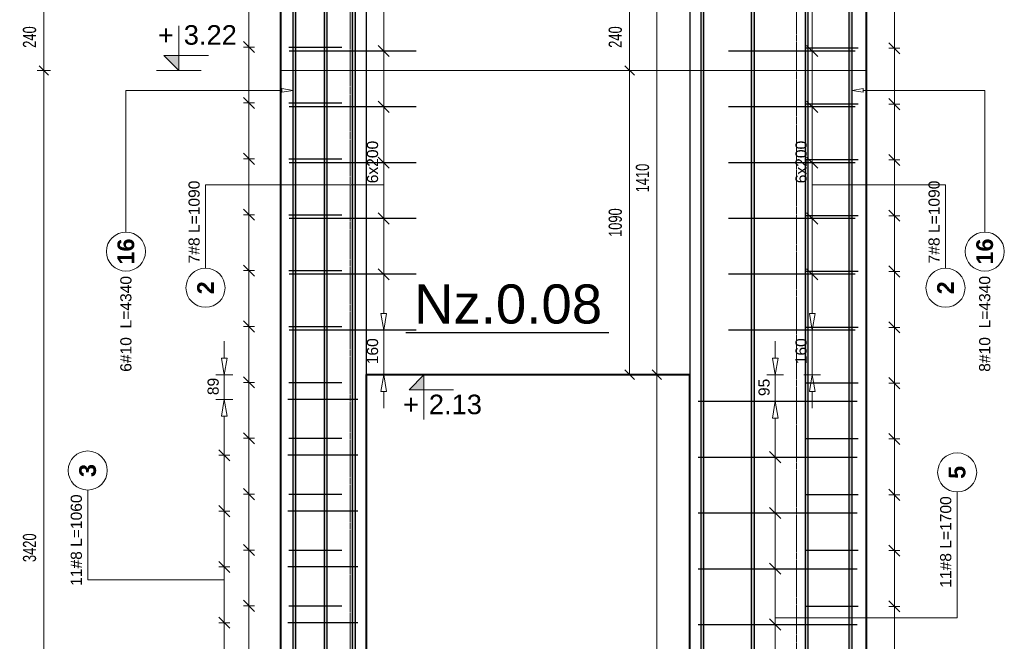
# Model space of a CAD drawing. Extents: x -1474 to 455485, y -109057 to 75879.
# Tile 10 of 22: x 413895 to 417424, y -89638 to -87410. Entities that reach past the tile are written whole.
import ezdxf
from ezdxf.enums import TextEntityAlignment as Align

# ---------------------------------------------------------------- set-up
doc = ezdxf.new("R2010")
doc.units = 0
doc.header["$LTSCALE"] = 10
doc.header["$MEASUREMENT"] = 0
doc.linetypes.add('HIDDEN', pattern=[0.375, 0.25, -0.125])
for name, color, linetype, lineweight in [('P-Linia1', 3, 'Continuous', 40), ('P-Linia3', 6, 'Continuous', 60), ('P-Opis nadproża systemowe', 11, 'Continuous', 9), ('P-Wymiar', 254, 'Continuous', 9)]:
    doc.layers.add(name, color=color, linetype=linetype, lineweight=lineweight)
for name, color, linetype in [('RCAD_kształt pręta', 7, 'Continuous'), ('RCAD_opis kształtu pręta', 7, 'Continuous'), ('RCAD_opis rozkładu', 7, 'Continuous'), ('RCAD_rozkład pręta', 7, 'Continuous'), ('RCAD_symbole graficzne', 7, 'Continuous')]:
    doc.layers.add(name, color=color, linetype=linetype)
doc.styles.add('_Fdelita opis', font='arial.ttf')
doc.styles.add('ROMANS', font='arial.ttf', dxfattribs={"width": 0.7})
doc.styles.add('style1', font='arial.ttf')
doc.styles.add('style3', font='arialbd.ttf')
doc.dimstyles.new('A25', dxfattribs={"dimscale": 27, "dimtxt": 1.75, "dimasz": 0.05, "dimexe": 0, "dimexo": 0, "dimgap": 1, "dimtad": 1, "dimdec": 4, "dimrnd": 1, "dimdsep": 46, "dimtxsty": 'ROMANS', "dimblk": '[[[[[[[[', "dimcen": 2, "dimdle": 2, "dimse1": 1, "dimse2": 1, "dimclrd": 256, "dimclrt": 1, "dimadec": 0, "dimazin": 0, "dimtfac": 1, "dimtdec": 4, "dimtix": 1, "dimtmove": 2, "dimatfit": 3, "dimldrblk": '[[[[[[[[', "dimfxl": 0, "dimtvp": 0.6, "dimtolj": 1, "dimlwd": -1, "dimarcsym": 0})

# ---------------------------------------------------------------- blocks, each defined once
blk = doc.blocks.new('[[[[[[[[')
at = {"layer": 'P-Wymiar'}
for p, q in [((-12.7, -12.7), (12.7, 12.7)), ((0, 0), (-4.6, 0)), ((0, 18), (0, -18))]:
    blk.add_line(p, q, dxfattribs=at)
blk = doc.blocks.new('*D136')
at = {"layer": 'Defpoints', "color": 0, "transparency": 16777216}
for p in [(413983.1, -87352.9), (413981.4, -87592.6), (414012.5, -87592.6)]:
    blk.add_point(p, dxfattribs=at)
at = {"layer": 'P-Wymiar', "transparency": 16777216}
blk.add_line((413981.4, -87354.3), (413981.4, -87591.2), dxfattribs=at)
at = {"layer": 'P-Wymiar', "transparency": 16777216, "xscale": 1.35, "yscale": 1.35, "zscale": 1.35}
for p, rotation in [((413981.4, -87352.9), 90), ((413981.4, -87592.6), 270)]:
    blk.add_blockref('[[[[[[[[', p, dxfattribs=dict(at, rotation=rotation))
at = {"layer": 'P-Wymiar', "color": 1, "transparency": 16777216, "insert": (413930.3, -87472.7), "char_height": 47.25, "attachment_point": 5, "rotation": 90, "style": 'ROMANS', "bg_fill": 3, "box_fill_scale": 1.25, "bg_fill_color": 256, "bg_fill_true_color": 13158600, "bg_fill_transparency": 0}
blk.add_mtext('\\A1;240', dxfattribs=at)
blk = doc.blocks.new('*D137')
at = {"layer": 'Defpoints', "color": 0, "transparency": 16777216}
for p in [(414012.5, -87592.6), (413981.4, -91012.9), (414099.2, -91012.9)]:
    blk.add_point(p, dxfattribs=at)
at = {"layer": 'P-Wymiar', "transparency": 16777216}
blk.add_line((413981.4, -87593.9), (413981.4, -91011.6), dxfattribs=at)
at = {"layer": 'P-Wymiar', "transparency": 16777216, "xscale": 1.35, "yscale": 1.35, "zscale": 1.35}
for p, rotation in [((413981.4, -87592.6), 90), ((413981.4, -91012.9), 270)]:
    blk.add_blockref('[[[[[[[[', p, dxfattribs=dict(at, rotation=rotation))
at = {"layer": 'P-Wymiar', "color": 1, "transparency": 16777216, "insert": (413930.3, -89302.7), "char_height": 47.25, "attachment_point": 5, "rotation": 90, "style": 'ROMANS', "bg_fill": 3, "box_fill_scale": 1.25, "bg_fill_color": 256, "bg_fill_true_color": 13158600, "bg_fill_transparency": 0}
blk.add_mtext('\\A1;3420', dxfattribs=at)
blk = doc.blocks.new('*D138')
at = {"layer": 'Defpoints', "color": 0, "transparency": 16777216}
for p in [(416087.2, -88682.9), (416178.2, -88682.9), (416087.2, -90872.9)]:
    blk.add_point(p, dxfattribs=at)
at = {"layer": 'P-Wymiar', "transparency": 16777216}
blk.add_line((416178.2, -90871.6), (416178.2, -88684.3), dxfattribs=at)
at = {"layer": 'P-Wymiar', "transparency": 16777216, "xscale": 1.35, "yscale": 1.35, "zscale": 1.35}
for p, rotation in [((416178.2, -88682.9), 90), ((416178.2, -90872.9), 270)]:
    blk.add_blockref('[[[[[[[[', p, dxfattribs=dict(at, rotation=rotation))
at = {"layer": 'P-Wymiar', "color": 1, "transparency": 16777216, "insert": (416127.1, -89777.9), "char_height": 47.25, "attachment_point": 5, "rotation": 90, "style": 'ROMANS', "bg_fill": 3, "box_fill_scale": 1.25, "bg_fill_color": 256, "bg_fill_true_color": 13158600, "bg_fill_transparency": 0}
blk.add_mtext('\\A1;2190', dxfattribs=at)
blk = doc.blocks.new('*D139')
at = {"layer": 'Defpoints', "color": 0, "transparency": 16777216}
for p in [(416178.2, -87272.9), (416178.2, -87272.9), (416087.2, -88682.9)]:
    blk.add_point(p, dxfattribs=at)
at = {"layer": 'P-Wymiar', "transparency": 16777216}
blk.add_line((416178.2, -88681.6), (416178.2, -87274.3), dxfattribs=at)
at = {"layer": 'P-Wymiar', "transparency": 16777216, "xscale": 1.35, "yscale": 1.35, "zscale": 1.35}
for p, rotation in [((416178.2, -87272.9), 90), ((416178.2, -88682.9), 270)]:
    blk.add_blockref('[[[[[[[[', p, dxfattribs=dict(at, rotation=rotation))
at = {"layer": 'P-Wymiar', "color": 1, "transparency": 16777216, "insert": (416127.1, -87977.9), "char_height": 47.25, "attachment_point": 5, "rotation": 90, "style": 'ROMANS', "bg_fill": 3, "box_fill_scale": 1.25, "bg_fill_color": 256, "bg_fill_true_color": 13158600, "bg_fill_transparency": 0}
blk.add_mtext('\\A1;1410', dxfattribs=at)
blk = doc.blocks.new('*D150')
at = {"layer": 'Defpoints', "color": 0, "transparency": 16777216}
for p in [(416000.2, -87352.9), (413969.4, -87592.6), (416080.7, -87592.6)]:
    blk.add_point(p, dxfattribs=at)
at = {"layer": 'P-Wymiar', "transparency": 16777216}
blk.add_line((416080.7, -87354.3), (416080.7, -87591.2), dxfattribs=at)
at = {"layer": 'P-Wymiar', "transparency": 16777216, "xscale": 1.35, "yscale": 1.35, "zscale": 1.35}
for p, rotation in [((416080.7, -87352.9), 90), ((416080.7, -87592.6), 270)]:
    blk.add_blockref('[[[[[[[[', p, dxfattribs=dict(at, rotation=rotation))
at = {"layer": 'P-Wymiar', "color": 1, "transparency": 16777216, "insert": (416029.6, -87472.7), "char_height": 47.25, "attachment_point": 5, "rotation": 90, "style": 'ROMANS', "bg_fill": 3, "box_fill_scale": 1.25, "bg_fill_color": 256, "bg_fill_true_color": 13158600, "bg_fill_transparency": 0}
blk.add_mtext('\\A1;240', dxfattribs=at)
blk = doc.blocks.new('*D151')
at = {"layer": 'Defpoints', "color": 0, "transparency": 16777216}
for p in [(413969.4, -87592.6), (416037.3, -88682.9), (416080.7, -88682.9)]:
    blk.add_point(p, dxfattribs=at)
at = {"layer": 'P-Wymiar', "transparency": 16777216}
blk.add_line((416080.7, -87593.9), (416080.7, -88681.6), dxfattribs=at)
at = {"layer": 'P-Wymiar', "transparency": 16777216, "xscale": 1.35, "yscale": 1.35, "zscale": 1.35}
for p, rotation in [((416080.7, -87592.6), 90), ((416080.7, -88682.9), 270)]:
    blk.add_blockref('[[[[[[[[', p, dxfattribs=dict(at, rotation=rotation))
at = {"layer": 'P-Wymiar', "color": 1, "transparency": 16777216, "insert": (416029.6, -88137.7), "char_height": 47.25, "attachment_point": 5, "rotation": 90, "style": 'ROMANS', "bg_fill": 3, "box_fill_scale": 1.25, "bg_fill_color": 256, "bg_fill_true_color": 13158600, "bg_fill_transparency": 0}
blk.add_mtext('\\A1;1090', dxfattribs=at)

msp = doc.modelspace()

# ---------------------------------------------------------------- hatches: boundary and pattern name
at = {"layer": 'RCAD_kształt pręta'}
for points in [[(416346.68459, -91012.93326), (416336.68459, -91012.93326), (416336.68459, -86672.73685), (416346.68459, -86672.73685)], [(416527.83307, -91012.93326), (416517.83307, -91012.93326), (416517.83307, -86672.73685), (416527.83307, -86672.73685)], [(416721.05857, -91012.93326), (416711.05857, -91012.93326), (416711.05857, -86672.73685), (416721.05857, -86672.73685)], [(416878.05303, -91012.93326), (416868.05303, -91012.93326), (416868.05303, -86672.73685), (416878.05303, -86672.73685)]]:
    msp.add_hatch(color=4, dxfattribs=at).paths.add_polyline_path(points, flags=0)

# ---------------------------------------------------------------- linework, layer by layer
for points in [[(414829.32281, -79542.93326), (414829.32281, -91012.93326)], [(416929.3782, -79542.93326), (416929.3782, -91012.93326)], [(415136.32291, -81482.93326), (415136.32291, -91012.93326)], [(416296.32291, -81482.93326), (416296.32291, -91012.93326)]]:
    msp.add_lwpolyline(points)
at = {"layer": 'P-Linia1'}
msp.add_lwpolyline([(416929.3782, -91012.93326), (416929.3782, -79542.93326), (414829.32281, -79542.93326), (414829.32281, -91012.93326)], dxfattribs=at)
msp.add_lwpolyline([(415136.32291, -90872.93326), (416296.32291, -90872.93326), (416296.32291, -88682.93326), (415136.32291, -88682.93326)], close=True, dxfattribs=at)
at = {"layer": 'P-Opis nadproża systemowe', "linetype": 'HIDDEN'}
msp.add_lwpolyline([(416679.3782, -91012.93326), (416679.3782, -79742.93326), (415079.32281, -79742.93326), (415079.32281, -91012.93326)], dxfattribs=at)
at = {"layer": 'RCAD_kształt pręta', "color": 4}
for p, q in [((416336.68459, -91012.93326), (416336.68459, -86672.73685)), ((416346.68459, -91012.93326), (416346.68459, -86672.73685)), ((416517.83307, -91012.93326), (416517.83307, -86672.73685)), ((416527.83307, -91012.93326), (416527.83307, -86672.73685)), ((416711.05857, -91012.93326), (416711.05857, -86672.73685)), ((416721.05857, -91012.93326), (416721.05857, -86672.73685)), ((416868.05303, -91012.93326), (416868.05303, -86672.73685)), ((416878.05303, -91012.93326), (416878.05303, -86672.73685))]:
    msp.add_line(p, q, dxfattribs=at)
at = {"layer": 'RCAD_opis kształtu pręta', "color": 8, "lineweight": 0}
for p, q in [((416878.05303, -87663.87945), (416918.05303, -87657.21278)), ((416918.05303, -87670.54611), (416918.05303, -87657.21278)), ((416918.05303, -87670.54611), (416878.05303, -87663.87945)), ((417353.70251, -87663.87945), (416918.05303, -87663.87945)), ((417353.70251, -87663.87945), (417353.70251, -88171.29455))]:
    msp.add_line(p, q, dxfattribs=at)
msp.add_circle((417353.70251, -88241.29455), 70, dxfattribs=at)
at = {"layer": 'RCAD_opis rozkładu', "color": 8, "lineweight": 0}
for p, q in [((417029.78868, -87312.93326), (417029.78868, -87512.93326)), ((416735.29223, -87522.91747), (416735.29223, -87382.91747)), ((416755.29223, -87542.91747), (416715.29223, -87502.91747)), ((417009.78868, -87492.93326), (417049.78868, -87532.93326)), ((417049.78868, -87512.93326), (417009.78868, -87512.93326)), ((417029.78868, -87512.93326), (417029.78868, -87712.93326)), ((416715.29223, -87522.91747), (416755.29223, -87522.91747)), ((416735.29223, -87722.91747), (416735.29223, -87522.91747)), ((416755.29223, -87742.91747), (416715.29223, -87702.91747)), ((416715.29223, -87722.91747), (416755.29223, -87722.91747)), ((416735.29223, -87922.91747), (416735.29223, -87722.91747)), ((417009.78868, -87692.93326), (417049.78868, -87732.93326)), ((417049.78868, -87712.93326), (417009.78868, -87712.93326)), ((417029.78868, -87712.93326), (417029.78868, -87912.93326)), ((416755.29223, -87942.91747), (416715.29223, -87902.91747)), ((417009.78868, -87892.93326), (417049.78868, -87932.93326)), ((416715.29223, -87922.91747), (416755.29223, -87922.91747)), ((416735.29223, -88022.91747), (416735.29223, -87922.91747)), ((417049.78868, -87912.93326), (417009.78868, -87912.93326)), ((417029.78868, -87912.93326), (417029.78868, -88112.93326)), ((417212.97842, -88002.58801), (416735.29223, -88002.58801)), ((417212.97842, -88002.58801), (417212.97842, -88301.17231)), ((416735.29223, -88022.91747), (416735.29223, -88122.91747)), ((416715.29223, -88102.91747), (416755.29223, -88142.91747)), ((417009.78868, -88092.93326), (417049.78868, -88132.93326)), ((417049.78868, -88112.93326), (417009.78868, -88112.93326)), ((417029.78868, -88112.93326), (417029.78868, -88312.93326)), ((416715.29223, -88122.91747), (416755.29223, -88122.91747)), ((416735.29223, -88122.91747), (416735.29223, -88322.91747)), ((416715.29223, -88302.91747), (416755.29223, -88342.91747)), ((416715.29223, -88322.91747), (416755.29223, -88322.91747)), ((416735.29223, -88322.91747), (416735.29223, -88462.91747)), ((417009.78868, -88292.93326), (417049.78868, -88332.93326)), ((417049.78868, -88312.93326), (417009.78868, -88312.93326)), ((417029.78868, -88312.93326), (417029.78868, -88512.93326)), ((416735.29223, -88522.91747), (416725.29223, -88462.91747)), ((416745.29223, -88462.91747), (416725.29223, -88462.91747)), ((416745.29223, -88462.91747), (416735.29223, -88522.91747)), ((417009.78868, -88492.93326), (417049.78868, -88532.93326)), ((416705.29223, -88522.91747), (416765.29223, -88522.91747)), ((416735.29223, -88522.91747), (416735.29223, -88682.93326)), ((417049.78868, -88512.93326), (417009.78868, -88512.93326)), ((417029.78868, -88512.93326), (417029.78868, -88712.93326)), ((416602.71441, -88562.93326), (416602.71441, -88622.93326)), ((416602.71441, -88682.93326), (416592.71441, -88622.93326)), ((416612.71441, -88622.93326), (416592.71441, -88622.93326)), ((416612.71441, -88622.93326), (416602.71441, -88682.93326)), ((416572.71441, -88682.93326), (416632.71441, -88682.93326)), ((416602.71441, -88777.93321), (416602.71441, -88682.93326)), ((416765.29223, -88682.93326), (416705.29223, -88682.93326)), ((416725.29223, -88742.93326), (416735.29223, -88682.93326)), ((416735.29223, -88682.93326), (416745.29223, -88742.93326)), ((417009.78868, -88692.93326), (417049.78868, -88732.93326)), ((417049.78868, -88712.93326), (417009.78868, -88712.93326)), ((417029.78868, -88712.93326), (417029.78868, -88912.93326)), ((415189.40095, -88742.93326), (415209.40095, -88742.93326)), ((415199.40095, -88802.93326), (415199.40095, -88742.93326)), ((416725.29223, -88742.93326), (416745.29223, -88742.93326)), ((416735.29223, -88802.93326), (416735.29223, -88742.93326)), ((414598.25514, -88771.40386), (414658.25514, -88771.40386)), ((414618.25514, -88831.40386), (414628.25514, -88771.40386)), ((414628.25514, -88771.40386), (414638.25514, -88831.40386)), ((416632.71441, -88777.93321), (416572.71441, -88777.93321)), ((416592.71441, -88837.93321), (416602.71441, -88777.93321)), ((416602.71441, -88777.93321), (416612.71441, -88837.93321)), ((414618.25514, -88831.40386), (414638.25514, -88831.40386)), ((414628.25514, -88971.40386), (414628.25514, -88831.40386)), ((416592.71441, -88837.93321), (416612.71441, -88837.93321)), ((416602.71441, -88977.93321), (416602.71441, -88837.93321)), ((414696.45831, -88890.3244), (414736.45831, -88930.3244)), ((414696.45831, -88910.3244), (414736.45831, -88910.3244)), ((414716.45831, -88910.3244), (414716.45831, -89110.58529)), ((417009.78868, -88892.93326), (417049.78868, -88932.93326)), ((417049.78868, -88912.93326), (417009.78868, -88912.93326)), ((417029.78868, -88912.93326), (417029.78868, -89112.93326)), ((414648.25514, -88991.40386), (414608.25514, -88951.40386)), ((416622.71441, -88997.93321), (416582.71441, -88957.93321)), ((414608.25514, -88971.40386), (414648.25514, -88971.40386)), ((414628.25514, -89171.40386), (414628.25514, -88971.40386)), ((416622.71441, -88977.93321), (416582.71441, -88977.93321)), ((416602.71441, -89177.93321), (416602.71441, -88977.93321)), ((414138.61343, -89417.9621), (414138.61343, -89095.99461)), ((414696.45831, -89090.58529), (414736.45831, -89130.58529)), ((417009.78868, -89092.93326), (417049.78868, -89132.93326)), ((417254.64777, -89553.45823), (417254.64777, -89102.54115)), ((414696.45831, -89110.58529), (414736.45831, -89110.58529)), ((414716.45831, -89110.58529), (414716.45831, -89310.84617)), ((417049.78868, -89112.93326), (417009.78868, -89112.93326)), ((417029.78868, -89112.93326), (417029.78868, -89312.93326)), ((414648.25514, -89191.40386), (414608.25514, -89151.40386)), ((414608.25514, -89171.40386), (414648.25514, -89171.40386)), ((414628.25514, -89371.40386), (414628.25514, -89171.40386)), ((416622.71441, -89197.93321), (416582.71441, -89157.93321)), ((416622.71441, -89177.93321), (416582.71441, -89177.93321)), ((416602.71441, -89377.93321), (416602.71441, -89177.93321)), ((414696.45831, -89290.84617), (414736.45831, -89330.84617)), ((414696.45831, -89310.84617), (414736.45831, -89310.84617)), ((414716.45831, -89310.84617), (414716.45831, -89511.10706)), ((417009.78868, -89292.93326), (417049.78868, -89332.93326)), ((417049.78868, -89312.93326), (417009.78868, -89312.93326)), ((417029.78868, -89312.93326), (417029.78868, -89512.93326)), ((414648.25514, -89391.40386), (414608.25514, -89351.40386)), ((414608.25514, -89371.40386), (414648.25514, -89371.40386)), ((414628.25514, -89571.40386), (414628.25514, -89371.40386)), ((416622.71441, -89397.93321), (416582.71441, -89357.93321)), ((416622.71441, -89377.93321), (416582.71441, -89377.93321)), ((416602.71441, -89577.93321), (416602.71441, -89377.93321)), ((414138.61343, -89417.9621), (414628.25514, -89417.9621)), ((414696.45831, -89491.10706), (414736.45831, -89531.10706)), ((414696.45831, -89511.10706), (414736.45831, -89511.10706)), ((414716.45831, -89511.10706), (414716.45831, -89711.36795)), ((417009.78868, -89492.93326), (417049.78868, -89532.93326)), ((417049.78868, -89512.93326), (417009.78868, -89512.93326)), ((417029.78868, -89512.93326), (417029.78868, -89712.93326)), ((414648.25514, -89591.40386), (414608.25514, -89551.40386)), ((416622.71441, -89597.93321), (416582.71441, -89557.93321)), ((417254.64777, -89553.45823), (416602.71441, -89553.45823)), ((414608.25514, -89571.40386), (414648.25514, -89571.40386)), ((414628.25514, -89771.40386), (414628.25514, -89571.40386)), ((416622.71441, -89577.93321), (416582.71441, -89577.93321)), ((416602.71441, -89777.93321), (416602.71441, -89577.93321))]:
    msp.add_line(p, q, dxfattribs=at)
for centre in [(417212.97842, -88371.17231), (417254.64777, -89032.54115)]:
    msp.add_circle(centre, 70, dxfattribs=at)
at = {"layer": 'RCAD_rozkład pręta', "color": 7, "linetype": 'ByBlock', "lineweight": 30}
for p, q in [((416899.3782, -87512.93326), (416709.42768, -87512.93326)), ((416889.74128, -87522.91747), (416435.12408, -87522.91747)), ((416889.74128, -87722.91747), (416435.12408, -87722.91747)), ((416899.3782, -87712.93326), (416709.42768, -87712.93326)), ((416889.74128, -87922.91747), (416435.12408, -87922.91747)), ((416899.3782, -87912.93326), (416709.42768, -87912.93326)), ((416899.3782, -88112.93326), (416709.42768, -88112.93326)), ((416889.74128, -88122.91747), (416435.12408, -88122.91747)), ((416889.74128, -88322.91747), (416435.12408, -88322.91747)), ((416899.3782, -88312.93326), (416709.42768, -88312.93326)), ((416889.74128, -88522.91747), (416435.12408, -88522.91747)), ((416899.3782, -88512.93326), (416709.42768, -88512.93326)), ((416899.3782, -88712.93326), (416709.42768, -88712.93326)), ((415106.32291, -88771.40386), (414856.16041, -88771.40386)), ((416326.32291, -88777.93321), (416896.20504, -88777.93321)), ((414859.32281, -88910.3244), (415049.32281, -88910.3244)), ((416899.3782, -88912.93326), (416709.42768, -88912.93326)), ((415106.32291, -88971.40386), (414856.16041, -88971.40386)), ((416326.32291, -88977.93321), (416896.20504, -88977.93321)), ((414859.32281, -89110.58529), (415049.32281, -89110.58529)), ((416899.3782, -89112.93326), (416709.42768, -89112.93326)), ((415106.32291, -89171.40386), (414856.16041, -89171.40386)), ((416326.32291, -89177.93321), (416896.20504, -89177.93321)), ((414859.32281, -89310.84617), (415049.32281, -89310.84617)), ((416899.3782, -89312.93326), (416709.42768, -89312.93326)), ((415106.32291, -89371.40386), (414856.16041, -89371.40386)), ((416326.32291, -89377.93321), (416896.20504, -89377.93321)), ((414859.32281, -89511.10706), (415049.32281, -89511.10706)), ((416899.3782, -89512.93326), (416709.42768, -89512.93326)), ((415106.32291, -89571.40386), (414856.16041, -89571.40386)), ((416326.32291, -89577.93321), (416896.20504, -89577.93321))]:
    msp.add_line(p, q, dxfattribs=at)
at = {"layer": 'RCAD_symbole graficzne', "color": 1, "lineweight": 0}
msp.add_line((415450.12574, -88736.2666), (415290.12574, -88736.2666), dxfattribs=at)

# ---------------------------------------------------------------- texts
at = {"layer": 'RCAD_opis kształtu pręta', "color": 1, "attachment_point": 5, "rotation": 90}
for s, insert, char_height, style in [('16', (417353.70251, -88241.29455), 60, 'style3'), ('8#10  L=4340', (417353.70251, -88500.51692), 40, 'style1')]:
    msp.add_mtext(s, dxfattribs=dict(at, insert=insert, char_height=char_height, style=style))
at = {"layer": 'RCAD_opis rozkładu', "color": 2, "char_height": 40, "rotation": 90, "style": 'style1'}
for s, insert, attachment_point in [('6x200', (416715.71515, -87996.65553), 7), ('7#8 L=1090', (417172.29629, -88135.44243), 5), ('160', (416715.71515, -88645.16275), 7), ('95', (416583.13733, -88759.23269), 7), ('11#8 L=1700', (417213.96564, -89282.09095), 5)]:
    msp.add_mtext(s, dxfattribs=dict(at, insert=insert, attachment_point=attachment_point))
at = {"layer": 'RCAD_opis rozkładu', "color": 1, "char_height": 60, "attachment_point": 5, "rotation": 90, "style": 'style3'}
for s, insert in [('2', (417212.97842, -88371.17231)), ('5', (417254.64777, -89032.54115))]:
    msp.add_mtext(s, dxfattribs=dict(at, insert=insert))
at = {"layer": 'RCAD_symbole graficzne', "color": 2, "style": 'style1'}
msp.add_text('+', height=70, dxfattribs=at).set_placement((415325.6813, -88754.04438), align=Align.TOP_RIGHT)
msp.add_text('2.13 ', height=70, dxfattribs=at).set_placement((415361.23685, -88754.04438), align=Align.TOP_LEFT)

# ---------------------------------------------------------------- dimensions: what is measured, and where the dimension line sits
at = {"layer": 'P-Wymiar'}
dim = msp.add_linear_dim(base=(413981.40609, -87592.56407), p1=(413983.08351, -87352.93326), p2=(414012.51779, -87592.56407), angle=90, dimstyle='A25', override={"dimfxl": 160, "dimfxlon": 1, "dimtfill": 1}, dxfattribs=at)
dim.commit()
dim.dimension.update_dxf_attribs({"geometry": '*D136', "text_midpoint": (413930.28152, -87472.74867)})

# ---------------------------------------------------------------- next in the draw order: dimensions: what is measured, and where the dimension line sits
for base, p1, p2, picture, middle in [((413981.40609, -91012.93326), (414012.51779, -87592.56407), (414099.16554, -91012.93326), '*D137', (413930.2654, -89302.74867)), ((416178.19958, -88682.93326), (416087.23999, -90872.93326), (416087.23999, -88682.93326), '*D138', (416127.075, -89777.93326))]:
    dim = msp.add_linear_dim(base=base, p1=p1, p2=p2, angle=90, dimstyle='A25', override={"dimfxl": 160, "dimfxlon": 1, "dimtfill": 1}, dxfattribs=at)
    dim.commit()
    dim.dimension.update_dxf_attribs({"geometry": picture, "text_midpoint": middle})

# ---------------------------------------------------------------- next in the draw order: linework, layer by layer
at = {"layer": 'RCAD_opis rozkładu', "color": 8, "lineweight": 0}
msp.add_circle((414138.61343, -89025.99461), 70, dxfattribs=at)

# ---------------------------------------------------------------- next in the draw order: texts
at = {"layer": 'RCAD_opis rozkładu', "color": 1, "insert": (414138.61343, -89025.99461), "char_height": 60, "attachment_point": 5, "rotation": 90, "style": 'style3'}
msp.add_mtext('3', dxfattribs=at)
at = {"layer": 'RCAD_opis rozkładu', "color": 2, "insert": (414097.9313, -89275.54441), "char_height": 40, "attachment_point": 5, "rotation": 90, "style": 'style1'}
msp.add_mtext('11#8 L=1060', dxfattribs=at)

# ---------------------------------------------------------------- next in the draw order: dimensions: what is measured, and where the dimension line sits
at = {"layer": 'P-Wymiar'}
dim = msp.add_linear_dim(base=(416178.19958, -87272.93326), p1=(416087.23999, -88682.93326), p2=(416178.19958, -87272.93326), angle=90, dimstyle='A25', override={"dimfxl": 160, "dimfxlon": 1, "dimtfill": 1}, dxfattribs=at)
dim.commit()
dim.dimension.update_dxf_attribs({"geometry": '*D139', "text_midpoint": (416127.075, -87977.93326)})

# ---------------------------------------------------------------- next in the draw order: dimensions: what is measured, and where the dimension line sits
dim = msp.add_linear_dim(base=(416080.72551, -87592.56407), p1=(416000.19687, -87352.93326), p2=(413969.38374, -87592.56407), angle=90, dimstyle='A25', override={"dimfxl": 160, "dimfxlon": 1, "dimtfill": 1}, dxfattribs=at)
dim.commit()
dim.dimension.update_dxf_attribs({"geometry": '*D150', "text_midpoint": (416029.60093, -87472.74867)})

# ---------------------------------------------------------------- next in the draw order: linework, layer by layer
at = {"layer": 'RCAD_opis rozkładu', "color": 8, "lineweight": 0}
for p, q in [((414716.45831, -87308.23731), (414716.45831, -87508.4982)), ((415199.40095, -87522.91747), (415199.40095, -87382.91747)), ((414696.45831, -87488.4982), (414736.45831, -87528.4982)), ((414696.45831, -87508.4982), (414736.45831, -87508.4982)), ((415219.40095, -87542.91747), (415179.40095, -87502.91747)), ((415179.40095, -87522.91747), (415219.40095, -87522.91747))]:
    msp.add_line(p, q, dxfattribs=at)
at = {"layer": 'RCAD_rozkład pręta', "color": 7, "linetype": 'ByBlock', "lineweight": 30}
for p, q in [((414859.32281, -87508.4982), (415049.32281, -87508.4982)), ((415315.82423, -87522.91747), (414861.20704, -87522.91747))]:
    msp.add_line(p, q, dxfattribs=at)
at = {"layer": 'RCAD_symbole graficzne', "color": 1, "lineweight": 0}
msp.add_line((414571.74086, -87538.84981), (414411.74086, -87538.84981), dxfattribs=at)

# ---------------------------------------------------------------- next in the draw order: texts
at = {"layer": 'RCAD_symbole graficzne', "color": 2, "style": 'style1'}
msp.add_text('+', height=70, dxfattribs=at).set_placement((414447.29641, -87521.07203), align=Align.BOTTOM_RIGHT)
msp.add_text('3.22 ', height=70, dxfattribs=at).set_placement((414482.85197, -87521.07203), align=Align.BOTTOM_LEFT)

# ---------------------------------------------------------------- next in the draw order: dimensions: what is measured, and where the dimension line sits
at = {"layer": 'P-Wymiar'}
dim = msp.add_linear_dim(base=(416080.72551, -88682.93326), p1=(413969.38374, -87592.56407), p2=(416037.25921, -88682.93326), angle=90, dimstyle='A25', override={"dimfxl": 160, "dimfxlon": 1, "dimtfill": 1}, dxfattribs=at)
dim.commit()
dim.dimension.update_dxf_attribs({"geometry": '*D151', "text_midpoint": (416029.60093, -88137.74867)})

# ---------------------------------------------------------------- next in the draw order: hatches: boundary and pattern name
at = {"layer": 'RCAD_kształt pręta'}
for points in [[(414884.90665, -91012.93326), (414874.90665, -91012.93326), (414874.90665, -86672.73685), (414884.90665, -86672.73685)], [(414996.87289, -91012.93326), (414986.87289, -91012.93326), (414986.87289, -86672.73685), (414996.87289, -86672.73685)], [(415098.06071, -91012.93326), (415088.06071, -91012.93326), (415088.06071, -86672.73685), (415098.06071, -86672.73685)]]:
    msp.add_hatch(color=4, dxfattribs=at).paths.add_polyline_path(points, flags=0)
at = {"layer": 'RCAD_symbole graficzne'}
for points in [[(414411.74086, -87538.84981), (414465.07419, -87592.18315), (414465.07419, -87538.84981)], [(415290.12574, -88736.2666), (415343.45908, -88682.93326), (415343.45908, -88736.2666)]]:
    msp.add_hatch(color=1, dxfattribs=at).paths.add_polyline_path(points, flags=0)

# ---------------------------------------------------------------- next in the draw order: linework, layer by layer
at = {"layer": 'P-Linia3', "color": 6, "linetype": 'Continuous', "lineweight": 30}
msp.add_line((415278.83425, -88531.36659), (416005.7647, -88531.36659), dxfattribs=at)
at = {"layer": 'P-Opis nadproża systemowe'}
msp.add_lwpolyline([(414829.32281, -87592.43926), (416929.3782, -87592.43926)], dxfattribs=at)
at = {"layer": 'RCAD_kształt pręta', "color": 4}
for p, q in [((414874.90665, -91012.93326), (414874.90665, -86672.73685)), ((414884.90665, -91012.93326), (414884.90665, -86672.73685)), ((414986.87289, -91012.93326), (414986.87289, -86672.73685)), ((414996.87289, -91012.93326), (414996.87289, -86672.73685)), ((415088.06071, -91012.93326), (415088.06071, -86672.73685)), ((415098.06071, -91012.93326), (415098.06071, -86672.73685))]:
    msp.add_line(p, q, dxfattribs=at)
at = {"layer": 'RCAD_opis kształtu pręta', "color": 8, "lineweight": 0}
for p, q in [((414834.90665, -87657.21278), (414874.90665, -87663.87945)), ((414834.90665, -87657.21278), (414834.90665, -87670.54611)), ((414275.64309, -87663.87945), (414834.90665, -87663.87945)), ((414275.64309, -87663.87945), (414275.64309, -88171.29455)), ((414874.90665, -87663.87945), (414834.90665, -87670.54611))]:
    msp.add_line(p, q, dxfattribs=at)
msp.add_circle((414275.64309, -88241.29455), 70, dxfattribs=at)
at = {"layer": 'RCAD_opis rozkładu', "color": 8, "lineweight": 0}
for p, q in [((414716.45831, -87508.4982), (414716.45831, -87708.75908)), ((415199.40095, -87722.91747), (415199.40095, -87522.91747)), ((414696.45831, -87688.75908), (414736.45831, -87728.75908)), ((414696.45831, -87708.75908), (414736.45831, -87708.75908)), ((414716.45831, -87708.75908), (414716.45831, -87909.01997)), ((415219.40095, -87742.91747), (415179.40095, -87702.91747)), ((415179.40095, -87722.91747), (415219.40095, -87722.91747)), ((415199.40095, -87922.91747), (415199.40095, -87722.91747)), ((414696.45831, -87889.01997), (414736.45831, -87929.01997)), ((415219.40095, -87942.91747), (415179.40095, -87902.91747)), ((414696.45831, -87909.01997), (414736.45831, -87909.01997)), ((414716.45831, -87909.01997), (414716.45831, -88109.28086)), ((415179.40095, -87922.91747), (415219.40095, -87922.91747)), ((415199.40095, -88022.91747), (415199.40095, -87922.91747)), ((414560.86112, -88002.58801), (415199.40095, -88002.58801)), ((414560.86112, -88002.58801), (414560.86112, -88301.17231)), ((415199.40095, -88022.91747), (415199.40095, -88122.91747)), ((414696.45831, -88089.28086), (414736.45831, -88129.28086)), ((414696.45831, -88109.28086), (414736.45831, -88109.28086)), ((414716.45831, -88109.28086), (414716.45831, -88309.54174)), ((415179.40095, -88102.91747), (415219.40095, -88142.91747)), ((415179.40095, -88122.91747), (415219.40095, -88122.91747)), ((415199.40095, -88122.91747), (415199.40095, -88322.91747)), ((414696.45831, -88289.54174), (414736.45831, -88329.54174)), ((414696.45831, -88309.54174), (414736.45831, -88309.54174)), ((414716.45831, -88309.54174), (414716.45831, -88509.80263)), ((415179.40095, -88302.91747), (415219.40095, -88342.91747)), ((415179.40095, -88322.91747), (415219.40095, -88322.91747)), ((415199.40095, -88322.91747), (415199.40095, -88462.91747)), ((415199.40095, -88522.91747), (415189.40095, -88462.91747)), ((415209.40095, -88462.91747), (415189.40095, -88462.91747)), ((415209.40095, -88462.91747), (415199.40095, -88522.91747)), ((414696.45831, -88489.80263), (414736.45831, -88529.80263)), ((414696.45831, -88509.80263), (414736.45831, -88509.80263)), ((414716.45831, -88509.80263), (414716.45831, -88710.06352)), ((415169.40095, -88522.91747), (415229.40095, -88522.91747)), ((415199.40095, -88522.91747), (415199.40095, -88682.93326)), ((414628.25514, -88562.93326), (414628.25514, -88622.93326)), ((414628.25514, -88682.93326), (414618.25514, -88622.93326)), ((414638.25514, -88622.93326), (414618.25514, -88622.93326)), ((414638.25514, -88622.93326), (414628.25514, -88682.93326)), ((414658.25514, -88682.93326), (414598.25514, -88682.93326)), ((414628.25514, -88771.40386), (414628.25514, -88682.93326)), ((414696.45831, -88690.06352), (414736.45831, -88730.06352)), ((414696.45831, -88710.06352), (414736.45831, -88710.06352)), ((414716.45831, -88710.06352), (414716.45831, -88910.3244)), ((415229.40095, -88682.93326), (415169.40095, -88682.93326)), ((415189.40095, -88742.93326), (415199.40095, -88682.93326)), ((415199.40095, -88682.93326), (415209.40095, -88742.93326))]:
    msp.add_line(p, q, dxfattribs=at)
msp.add_circle((414560.86112, -88371.17231), 70, dxfattribs=at)
at = {"layer": 'RCAD_rozkład pręta', "color": 7, "linetype": 'ByBlock', "lineweight": 30}
for p, q in [((414859.32281, -87708.75908), (415049.32281, -87708.75908)), ((415315.82423, -87722.91747), (414861.20704, -87722.91747)), ((414859.32281, -87909.01997), (415049.32281, -87909.01997)), ((415315.82423, -87922.91747), (414861.20704, -87922.91747)), ((414859.32281, -88109.28086), (415049.32281, -88109.28086)), ((415315.82423, -88122.91747), (414861.20704, -88122.91747)), ((414859.32281, -88309.54174), (415049.32281, -88309.54174)), ((415315.82423, -88322.91747), (414861.20704, -88322.91747)), ((414859.32281, -88509.80263), (415049.32281, -88509.80263)), ((415315.82423, -88522.91747), (414861.20704, -88522.91747)), ((414859.32281, -88710.06352), (415049.32281, -88710.06352))]:
    msp.add_line(p, q, dxfattribs=at)
at = {"layer": 'RCAD_symbole graficzne', "color": 1, "lineweight": 0}
for p, q in [((414465.07419, -87592.18315), (414465.07419, -87432.18315)), ((414411.74086, -87538.84981), (414465.07419, -87592.18315)), ((414545.07419, -87592.18315), (414385.07419, -87592.18315)), ((415423.45908, -88682.93326), (415263.45908, -88682.93326)), ((415290.12574, -88736.2666), (415343.45908, -88682.93326)), ((415343.45908, -88682.93326), (415343.45908, -88842.93326))]:
    msp.add_line(p, q, dxfattribs=at)

# ---------------------------------------------------------------- next in the draw order: texts
at = {"layer": 'P-Linia3', "color": 6, "lineweight": 30, "style": '_Fdelita opis'}
msp.add_text('Nz.0.08', height=140, dxfattribs=at).set_placement((415308.30348, -88499.18136))
at = {"layer": 'RCAD_opis kształtu pręta', "color": 1, "attachment_point": 5, "rotation": 90}
for s, insert, char_height, style in [('16', (414275.64309, -88241.29455), 60, 'style3'), ('6#10  L=4340', (414275.64309, -88500.59878), 40, 'style1')]:
    msp.add_mtext(s, dxfattribs=dict(at, insert=insert, char_height=char_height, style=style))
at = {"layer": 'RCAD_opis rozkładu', "color": 2, "char_height": 40, "rotation": 90, "style": 'style1'}
for s, insert, attachment_point in [('6x200', (415179.82387, -87996.65553), 7), ('7#8 L=1090', (414520.17899, -88135.44243), 5), ('160', (415179.82387, -88645.16275), 7), ('89', (414608.67806, -88755.88616), 7)]:
    msp.add_mtext(s, dxfattribs=dict(at, insert=insert, attachment_point=attachment_point))
at = {"layer": 'RCAD_opis rozkładu', "color": 1, "insert": (414560.86112, -88371.17231), "char_height": 60, "attachment_point": 5, "rotation": 90, "style": 'style3'}
msp.add_mtext('2', dxfattribs=at)

doc.saveas('drawing.dxf')
